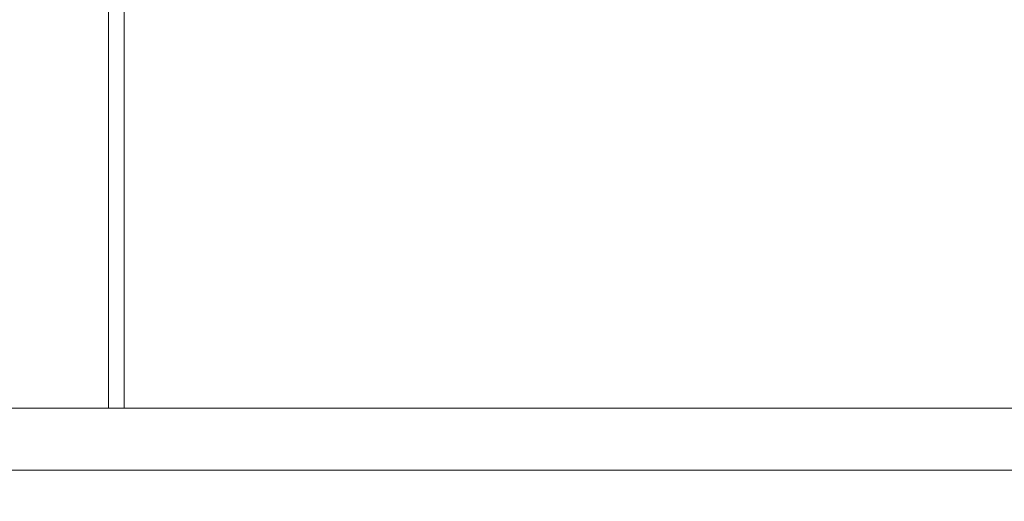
# Model space of a CAD drawing. Header units: millimetres. Extents: x -3034 to 546681, y -100001 to 133386.
# Tile 20 of 173: x 59117 to 59753, y -375 to -65. Entities that reach past the tile are written whole.
import ezdxf

# ---------------------------------------------------------------- set-up
doc = ezdxf.new("R2010")
doc.units = ezdxf.units.MM
doc.linetypes.add('ACAD_ISO03W100', pattern=[150, 60, -90])
for name, color, linetype in [('___INST__AR_podstawy', 3, 'Continuous'), ('ELEK CIENKIE', 80, 'Continuous'), ('ELEK ODGROMÓWKA', 214, 'Continuous')]:
    doc.layers.add(name, color=color, linetype=linetype)

# ---------------------------------------------------------------- blocks, each defined once
blk = doc.blocks.new('iglice')
at = {"layer": 'ELEK CIENKIE', "color": 232, "linetype": 'ACAD_ISO03W100', "ltscale": 3}
blk.add_circle((-52800.32, 20728.75), 7540, dxfattribs=at)
blk = doc.blocks.new('wentDACH')
at = {"color": 8, "lineweight": 9}
for p, q in [((-126859.95, 43085.48), (-126859.95, 44173.48)), ((-126849.95, 43085.48), (-126849.95, 44173.48)), ((-127999.95, 43085.48), (-126145.95, 43085.48)), ((-126859.95, 43085.48), (-126849.95, 43085.48)), ((-128001.95, 43045.48), (-126143.95, 43045.48))]:
    blk.add_line(p, q, dxfattribs=at)

msp = doc.modelspace()

# ---------------------------------------------------------------- block references
at = {"layer": '___INST__AR_podstawy', "color": 210, "lineweight": 40}
msp.add_blockref('wentDACH', (186034.592, -43400.942), dxfattribs=at)
at = {"layer": 'ELEK ODGROMÓWKA'}
msp.add_blockref('iglice', (111335.99, -24243.943), dxfattribs=at)

doc.saveas('drawing.dxf')
